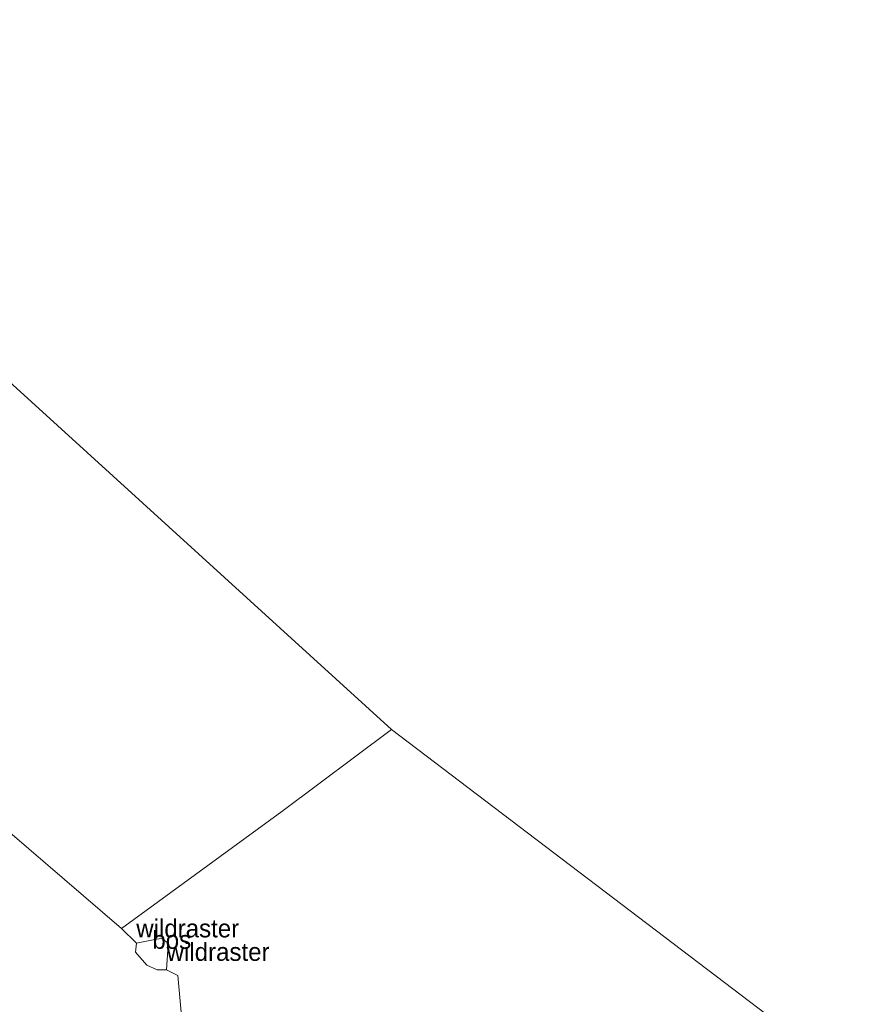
# Model space of a CAD drawing. Header units: millimetres. Extents: x 180000 to 190000, y 466229 to 468626.
# Tile 152 of 202: x 186132 to 186249, y 467234 to 467371. Entities that reach past the tile are written whole.
import ezdxf
from ezdxf.enums import TextEntityAlignment as Align

# ---------------------------------------------------------------- set-up
doc = ezdxf.new("R2010")
doc.units = ezdxf.units.MM
for name, color, linetype, lineweight in [('af-bs-doorgang', 8, 'Continuous', 18), ('af-bs-rasterhekwerk', 8, 'hekwerk', 18), ('bp-b5-bos', 93, 'Continuous', 18), ('gw-bs-teenlijn', 93, 'Continuous', 18), ('kd-bs-opnamedtmgrens', 173, 'Continuous', 18), ('og-b5-grond_ingericht', 253, 'Continuous', 18)]:
    doc.layers.add(name, color=color, linetype=linetype, lineweight=lineweight)
doc.styles.add('rtw_iso', font='iso-rtw.shx')
doc.linetypes.add('hekwerk', pattern='A,7,-1.5,[1,RTW.shx,S=0.75,R=0,X=0,Y=0],-1.5', length=10)

# ---------------------------------------------------------------- blocks, each defined once
blk = doc.blocks.new('dtbattr-r')
at = {"style": 'rtw_iso'}
blk.add_attdef('TAG', text='', height=2.5, dxfattribs=at).set_placement((0, 0), align=Align.MIDDLE_CENTER)
blk = doc.blocks.new('dtbattr-l')
at = {"style": 'rtw_iso'}
blk.add_attdef('TAG', (0, 0), '', height=2.5, dxfattribs=at)

msp = doc.modelspace()

# ---------------------------------------------------------------- linework, layer by layer
at = {"layer": 'af-bs-doorgang'}
msp.add_polyline3d([(186152.22, 467241.39, 72.98), (186152.13, 467242.42, 73.02), (186151.42, 467242.95, 73), (186150.64, 467242.84, 72.97)], dxfattribs=at)
at = {"layer": 'af-bs-rasterhekwerk'}
for points in [[(185947.57, 467423.68, 72.94), (185947.9, 467423.31, 73), (185956.16, 467409.77, 70.99), (185962.37, 467399.14, 69.57), (185965.29, 467394.41, 69.25), (185970.91, 467385.3, 68.63), (185976.11, 467378.89, 68.65), (185986.03, 467372.29, 69.07), (186000.2, 467362.51, 70.34), (186017.7, 467350.65, 71.12), (186028.34, 467343.09, 72.02), (186040.94, 467334.52, 72.31), (186056.05, 467324.32, 72.73), (186070.56, 467311.01, 72.3), (186087.88, 467295.63, 72.62), (186107.36, 467277.88, 72.24), (186124.94, 467262.21, 71.86), (186145.81, 467244.35, 71.56)], [(186183.34, 467271.98, 70.98), (186168.07, 467260.58, 71.25), (186145.81, 467244.35, 71.56)], [(186150.64, 467242.84, 72.97), (186147.89, 467242.32, 71.71), (186145.81, 467244.35, 71.56)], [(186153.64, 467237.8, 71.49), (186152.04, 467238.6, 71.61), (186152.22, 467241.39, 72.98)], [(186210.37, 467176.18, 70.06), (186203.7, 467180.81, 70.15), (186181.3, 467196.64, 70.59), (186155.7, 467214.86, 71.05), (186153.64, 467237.8, 71.49)]]:
    msp.add_polyline3d(points, dxfattribs=at)
at = {"layer": 'bp-b5-bos'}
for points in [[(186183.34, 467271.98, 70.98), (186239.06, 467229.67, 69.89), (186240.7, 467212.37, 70.06), (186210.37, 467176.18, 70.06), (186203.7, 467180.81, 70.15), (186181.3, 467196.64, 70.59), (186155.7, 467214.86, 71.05), (186153.64, 467237.8, 71.49), (186152.04, 467238.6, 71.61), (186152.22, 467241.39, 72.98), (186152.13, 467242.42, 73.02), (186151.42, 467242.95, 73), (186150.64, 467242.84, 72.97), (186147.89, 467242.32, 71.71), (186145.81, 467244.35, 71.56), (186168.07, 467260.58, 71.25)], [(186152.04, 467238.6, 71.61), (186150.74, 467238.58, 71.62), (186149.3, 467239.26, 71.68), (186147.74, 467241.06, 71.69), (186147.89, 467242.32, 71.71), (186150.64, 467242.84, 72.97), (186151.42, 467242.95, 73), (186152.13, 467242.42, 73.02), (186152.22, 467241.39, 72.98)]]:
    msp.add_polyline3d(points, close=True, dxfattribs=at)
msp.add_polyline3d([(186124.94, 467262.21, 71.86), (186145.81, 467244.35, 71.56), (186147.89, 467242.32, 71.71), (186147.74, 467241.06, 71.69), (186149.3, 467239.26, 71.68), (186150.74, 467238.58, 71.62), (186152.04, 467238.6, 71.61), (186153.64, 467237.8, 71.49), (186155.7, 467214.86, 71.05), (186181.3, 467196.64, 70.59), (186203.7, 467180.81, 70.15), (186210.37, 467176.18, 70.06), (186208.97, 467174.51, 70.22), (186204.7, 467177.31, 70.12), (186192.66, 467184.18, 70.18), (186181.96, 467192.07, 70.44), (186174.42, 467197.82, 70.86), (186156.69, 467209.64, 71.06), (186151.31, 467213.5, 71.12), (186130.53, 467230.12, 71.6)], dxfattribs=at)
at = {"layer": 'gw-bs-teenlijn'}
msp.add_polyline3d([(186147.89, 467242.32, 71.71), (186147.74, 467241.06, 71.69), (186149.3, 467239.26, 71.68), (186150.74, 467238.58, 71.62), (186152.04, 467238.6, 71.61)], dxfattribs=at)
at = {"layer": 'kd-bs-opnamedtmgrens'}
msp.add_polyline3d([(186249.3, 467222.64, 69.91), (186244.42, 467226.15, 69.91), (186239.06, 467229.67, 69.89), (186183.34, 467271.98, 70.98), (186117.77, 467331.57, 71.31), (186114.12, 467334.81, 71.36), (186100.83, 467346.59, 71.47), (186098.51, 467348.64, 71.46), (186083.8, 467361.68, 71.41), (186074.46, 467367.99, 71.35), (186071.83, 467369.81, 71.18), (186054.85, 467381.33, 70.82), (186052.71, 467382.79, 70.49), (186046.29, 467387.14, 70.3), (186008.61, 467412.72, 67.42), (185992.84, 467437.51, 67.64), (185991.06, 467440.31, 67.7), (185986.95, 467446.77, 67.97), (185979.71, 467458.15, 69.81)], dxfattribs=at)
at = {"layer": 'og-b5-grond_ingericht'}
msp.add_polyline3d([(186117.77, 467331.57, 71.31), (186183.34, 467271.98, 70.98), (186168.07, 467260.58, 71.25), (186145.81, 467244.35, 71.56), (186124.94, 467262.21, 71.86)], dxfattribs=at)

# ---------------------------------------------------------------- block references
at = {"layer": 'af-bs-rasterhekwerk'}
ref = msp.add_blockref('dtbattr-l', (186147.85, 467242.36, 71.71), dxfattribs=at)
ref.add_attrib('TAG', 'wildraster', dxfattribs={"layer": '0', "height": 2.5, "style": 'rtw_iso'}).set_placement((186147.85, 467242.36, 71.71), align=Align.BOTTOM_LEFT)
ref = msp.add_blockref('dtbattr-l', (186152.07, 467239.1, 71.86), dxfattribs=at)
ref.add_attrib('TAG', 'wildraster', dxfattribs={"layer": '0', "height": 2.5, "style": 'rtw_iso'}).set_placement((186152.07, 467239.1, 71.86), align=Align.BOTTOM_LEFT)
at = {"layer": 'bp-b5-bos'}
ref = msp.add_blockref('dtbattr-r', (186150.09, 467240.77, 72.25), dxfattribs=at)
ref.add_attrib('TAG', 'bos', dxfattribs={"layer": '0', "height": 2.5, "style": 'rtw_iso'}).set_placement((186150.09, 467240.77, 72.25), align=Align.BOTTOM_LEFT)

doc.saveas('drawing.dxf')
